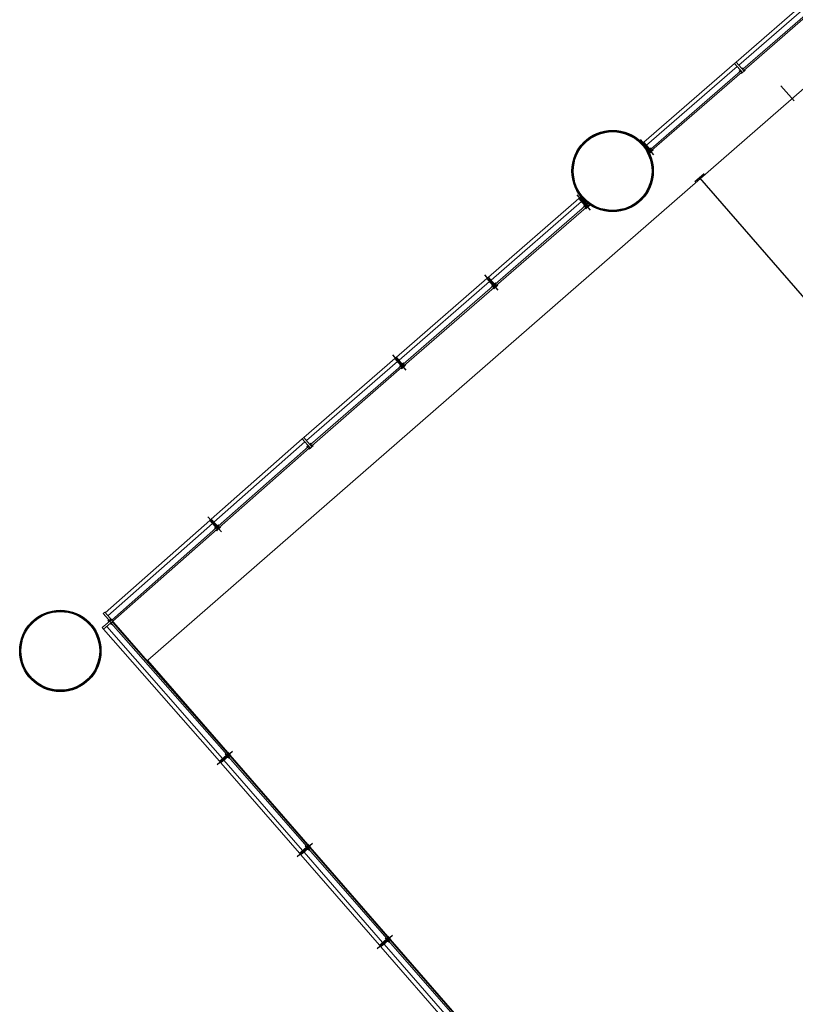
# Model space of a CAD drawing. Header units: millimetres. Extents: x 98667 to 994031, y -2704 to 533009.
# Tile 164 of 256: x 577818 to 587358, y 326040 to 338154. Entities that reach past the tile are written whole.
import ezdxf

# ---------------------------------------------------------------- set-up
doc = ezdxf.new("R2010")
doc.units = ezdxf.units.MM
doc.layers.get('Defpoints').update_dxf_attribs({"color": 251})
doc.layers.add('A-COL ENCLOUSER INNER', color=1, linetype='Continuous')
doc.layers.add('A-COL ENCLOUSER OUTER', color=6, linetype='Continuous')
doc.layers.add('A-GLAZ-PRHT', color=1, linetype='Continuous', lineweight=15)
doc.layers.add('A-GLAZ-SILL', color=1, linetype='Continuous', lineweight=15)

msp = doc.modelspace()

# ---------------------------------------------------------------- linework, layer by layer
at = {"layer": 'A-COL ENCLOUSER INNER', "color": 251}
for centre, radius in [((585111, 336292), 494), ((585111, 336292), 485), ((578318, 330388), 494), ((578318, 330388), 494), ((578318, 330388), 485), ((578318, 330388), 485)]:
    msp.add_circle(centre, radius, dxfattribs=at)
at = {"layer": 'A-COL ENCLOUSER OUTER', "color": 251}
for centre in [(585111, 336292), (578318, 330388), (578318, 330388)]:
    msp.add_circle(centre, 500, dxfattribs=at)
at = {"layer": 'A-GLAZ-PRHT', "color": 251}
for p, q in [((579395, 330273, 0), (591840, 341127, 0)), ((586629, 337633), (587742, 338600)), ((586610, 337616), (585496, 336649)), ((586610, 337616), (586629, 337633)), ((586629, 337633), (586610, 337616)), ((586708, 337503), (586610, 337616)), ((586610, 337616), (586708, 337503)), ((586629, 337633), (586727, 337519)), ((586727, 337519), (586629, 337633)), ((586727, 337519), (586708, 337503)), ((586708, 337503), (586727, 337519)), ((585569, 336527), (585576, 336519)), ((585569, 336527), (585576, 336519)), ((585588, 336543), (585595, 336536)), ((583583, 334986), (584696, 335953)), ((584696, 335953), (583583, 334986)), ((584788, 335848), (584795, 335840)), ((584807, 335864), (584814, 335857)), ((584807, 335864), (584814, 335857)), ((583564, 334969), (582451, 334002)), ((583656, 334864), (583663, 334856)), ((583656, 334864), (583663, 334856)), ((583675, 334880), (583681, 334873)), ((582432, 333985), (581313, 333013)), ((581346, 332976), (582465, 333948)), ((582507, 333892), (581396, 332927)), ((581410, 332912), (582520, 333877)), ((582520, 333877), (582507, 333892)), ((582524, 333880), (582530, 333872)), ((582524, 333880), (582530, 333872)), ((582543, 333896), (582549, 333889)), ((581313, 333013), (581294, 332997)), ((581412, 332900), (581313, 333013)), ((581294, 332996), (580175, 332009)), ((581327, 332959), (580208, 331971)), ((581294, 332997), (581393, 332884)), ((581393, 332884), (581412, 332900)), ((581396, 332927), (581410, 332912)), ((578870, 330857, 0), (580156, 331992)), ((580190, 331955), (578904, 330820)), ((578950, 330768, 0), (580232, 331899)), ((580245, 331884), (578964, 330753, 0)), ((578845, 330848, 0), (578864, 330865, 0)), ((578945, 330737, 0), (578845, 330848, 0)), ((578864, 330865, 0), (578964, 330753, 0)), ((578834, 330674, 0), (578947, 330772, 0)), ((578964, 330753, 0), (578850, 330655, 0)), ((578904, 330761, 0), (578912, 330768, 0)), ((578917, 330746, 0), (578904, 330761, 0)), ((578912, 330768, 0), (578925, 330752, 0)), ((578934, 330787, 0), (578927, 330781, 0)), ((578927, 330781, 0), (578940, 330766, 0)), ((578933, 330727, 0), (578947, 330712, 0)), ((578947, 330772, 0), (578934, 330787, 0)), ((578940, 330766, 0), (578947, 330772, 0)), ((578940, 330766, 0), (578947, 330772, 0)), ((578954, 330718, 0), (578941, 330734, 0)), ((578964, 330753, 0), (578945, 330737, 0)), ((578945, 330729, 0), (578960, 330742, 0)), ((580364, 329113, 0), (578945, 330729, 0)), ((586606, 321978, 0), (578947, 330772, 0)), ((578947, 330772, 0), (578964, 330753, 0)), ((578947, 330712, 0), (578954, 330718, 0)), ((578956, 330747, 0), (578964, 330753, 0)), ((578969, 330732, 0), (578956, 330747, 0)), ((578960, 330742, 0), (580379, 329126, 0)), ((578964, 330753, 0), (578977, 330738, 0)), ((578977, 330738, 0), (578969, 330732, 0)), ((578850, 330655, 0), (578834, 330674, 0)), ((580277, 329031, 0), (578850, 330655, 0)), ((578888, 330688, 0), (580314, 329064, 0)), ((579396, 330272, 0), (579395, 330273, 0)), ((586584, 322004, 0), (579396, 330272, 0)), ((580379, 329126, 0), (580364, 329113, 0)), ((580382, 329122, 0), (580390, 329129, 0)), ((580382, 329122, 0), (580390, 329129, 0)), ((581261, 327899, 0), (580293, 329012, 0)), ((580399, 329104, 0), (580406, 329110, 0)), ((581366, 327990, 0), (581374, 327997, 0)), ((581366, 327990, 0), (581374, 327997, 0)), ((581383, 327972, 0), (581390, 327978, 0)), ((582245, 326767, 0), (581277, 327880, 0)), ((582351, 326858, 0), (582358, 326865, 0)), ((582351, 326858, 0), (582358, 326865, 0)), ((582367, 326840, 0), (582375, 326846, 0)), ((583229, 325635, 0), (582261, 326748, 0))]:
    msp.add_line(p, q, dxfattribs=at)
for points in [[(587775, 338562), (586662, 337595)], [(587816, 338506), (587829, 338491), (586724, 337530), (586711, 337545), (587816, 338506)], [(585529, 336611), (586642, 337578)], [(585580, 336562), (585593, 336547), (586698, 337507), (586685, 337522), (585580, 336562)], [(585496, 336649), (585478, 336632), (585576, 336519), (585595, 336536), (585595, 336536), (585496, 336649)], [(585550, 336549), (585535, 336536), (585541, 336529), (585556, 336542)], [(585576, 336519), (585561, 336506), (585554, 336514), (585569, 336527)], [(585569, 336566), (585584, 336579), (585590, 336571), (585575, 336558)], [(585595, 336536), (585610, 336549), (585603, 336556), (585588, 336543)], [(584729, 335916), (583616, 334948)], [(583616, 334948), (584729, 335915)], [(584696, 335953), (584715, 335970), (584814, 335857), (584795, 335840), (584795, 335840), (584696, 335953)], [(584771, 335859), (584784, 335844), (583679, 334883), (583666, 334899), (584771, 335859)], [(583666, 334899), (583679, 334884), (584785, 335844), (584771, 335859), (583666, 334899)], [(584769, 335870), (584754, 335857), (584760, 335850), (584775, 335863)], [(584795, 335840), (584780, 335827), (584773, 335835), (584788, 335848)], [(584787, 335887), (584803, 335900), (584809, 335892), (584794, 335879)], [(584814, 335857), (584829, 335870), (584822, 335877), (584807, 335864)], [(583583, 334986), (583564, 334969), (583663, 334856), (583681, 334873), (583681, 334873), (583583, 334986)], [(582484, 333964), (583597, 334931)], [(582534, 333915), (582547, 333900), (583652, 334860), (583639, 334875), (582534, 333915)], [(583636, 334886), (583621, 334873), (583628, 334866), (583643, 334879)], [(583663, 334856), (583648, 334843), (583641, 334851), (583656, 334864)], [(583655, 334903), (583670, 334916), (583677, 334908), (583662, 334895)], [(583681, 334873), (583697, 334886), (583690, 334893), (583675, 334880)], [(582451, 334002), (582432, 333986), (582530, 333872), (582549, 333889), (582549, 333889), (582451, 334002)], [(582504, 333903), (582489, 333889), (582496, 333882), (582511, 333895)], [(582530, 333872), (582515, 333859), (582509, 333867), (582524, 333880)], [(582523, 333919), (582538, 333932), (582545, 333924), (582530, 333911)], [(582549, 333889), (582564, 333902), (582558, 333909), (582543, 333896)], [(580259, 331923), (580273, 331908), (581382, 332888), (581369, 332903), (580259, 331923)], [(580175, 332009), (580156, 331992), (580256, 331880), (580275, 331897), (580275, 331897), (580175, 332009)]]:
    msp.add_lwpolyline(points, dxfattribs=at)
at = {"layer": 'A-GLAZ-PRHT', "color": 251, "elevation": 0}
for points in [[(580293, 329012), (580277, 329031), (580390, 329129), (580406, 329110), (580406, 329110), (580293, 329012)], [(580360, 329103), (580347, 329118), (580354, 329124), (580367, 329109)], [(580390, 329129), (580377, 329144), (580369, 329138), (580382, 329122)], [(580331, 329045), (581298, 327932)], [(580376, 329084), (580389, 329069), (580397, 329075), (580384, 329090)], [(580388, 329086), (580403, 329099), (581363, 327994), (581348, 327981), (580388, 329086)], [(580406, 329110), (580419, 329095), (580412, 329088), (580399, 329104)], [(581277, 327880), (581261, 327899), (581374, 327997), (581390, 327978), (581390, 327978), (581277, 327880)], [(581344, 327971), (581331, 327986), (581338, 327992), (581351, 327977)], [(581374, 327997), (581361, 328012), (581353, 328006), (581366, 327990)], [(581360, 327952), (581373, 327937), (581381, 327943), (581368, 327958)], [(581372, 327954), (581387, 327967), (582347, 326862), (582332, 326849), (581372, 327954)], [(581390, 327978), (581403, 327963), (581396, 327956), (581383, 327972)], [(581315, 327913), (582282, 326800)], [(582261, 326748), (582245, 326767), (582358, 326865), (582375, 326846), (582375, 326846), (582261, 326748)], [(582328, 326839), (582315, 326854), (582322, 326860), (582335, 326845)], [(582358, 326865), (582345, 326880), (582337, 326874), (582351, 326858)], [(582344, 326820), (582357, 326805), (582365, 326811), (582352, 326826)], [(582356, 326822), (582371, 326835), (583331, 325730), (583316, 325717), (582356, 326822)], [(582375, 326846), (582388, 326831), (582380, 326824), (582367, 326840)], [(582299, 326780), (583267, 325668)]]:
    msp.add_lwpolyline(points, dxfattribs=at)
at = {"layer": 'A-GLAZ-SILL', "color": 251}
for p, q in [((586682, 337533), (586667, 337520)), ((586667, 337520), (586673, 337513)), ((586673, 337513), (586689, 337526)), ((586687, 337497), (586702, 337511)), ((586693, 337490), (586687, 337497)), ((586708, 337503), (586693, 337490)), ((586701, 337550), (586716, 337563)), ((586702, 337511), (586708, 337503)), ((586702, 337511), (586708, 337503)), ((586722, 337555), (586707, 337542)), ((586716, 337563), (586722, 337555)), ((586736, 337540), (586721, 337527)), ((586721, 337527), (586727, 337519)), ((586721, 337527), (586727, 337519)), ((586727, 337519), (586742, 337533)), ((586742, 337533), (586736, 337540)), ((581366, 332914), (581351, 332901)), ((581351, 332901), (581358, 332893)), ((581358, 332893), (581373, 332906)), ((581371, 332878), (581386, 332891)), ((581393, 332884), (581378, 332871)), ((581385, 332930), (581400, 332943)), ((581386, 332891), (581393, 332884)), ((581386, 332891), (581393, 332884)), ((581407, 332936), (581392, 332923)), ((581400, 332943), (581407, 332936)), ((581420, 332921), (581405, 332908)), ((581405, 332908), (581412, 332900)), ((581412, 332900), (581427, 332913)), ((581427, 332913), (581420, 332921)), ((581378, 332871), (581371, 332878)), ((580230, 331910), (580215, 331897)), ((580215, 331897), (580222, 331889)), ((580222, 331889), (580236, 331903)), ((580235, 331875), (580250, 331888)), ((580242, 331867), (580235, 331875)), ((580257, 331880), (580242, 331867)), ((580249, 331888), (580256, 331880)), ((580249, 331888), (580256, 331880)), ((580250, 331888), (580257, 331880)), ((580268, 331904), (580275, 331897))]:
    msp.add_line(p, q, dxfattribs=at)
for points in [[(580248, 331927), (580263, 331940), (580270, 331932), (580255, 331919)], [(580275, 331897), (580290, 331910), (580283, 331917), (580268, 331904)], [(580229, 331910), (580215, 331897), (580221, 331889), (580236, 331903)], [(580256, 331880), (580241, 331867), (580234, 331874), (580249, 331888)]]:
    msp.add_lwpolyline(points, dxfattribs=at)
at = {"layer": 'Defpoints', "color": 251}
for p, q in [((587344, 337154), (587180, 337342)), ((585618, 336490), (585454, 336678)), ((586235, 336256), (586122, 336158)), ((586179, 336207), (593424, 327873)), ((584837, 335811), (584673, 335999)), ((583705, 334827), (583541, 335015)), ((582573, 333843), (582409, 334032)), ((580299, 331851), (580132, 332038)), ((580436, 329152, 0), (580247, 328988, 0)), ((581420, 328020, 0), (581231, 327856, 0)), ((582404, 326888, 0), (582215, 326724, 0))]:
    msp.add_line(p, q, dxfattribs=at)

doc.saveas('drawing.dxf')
